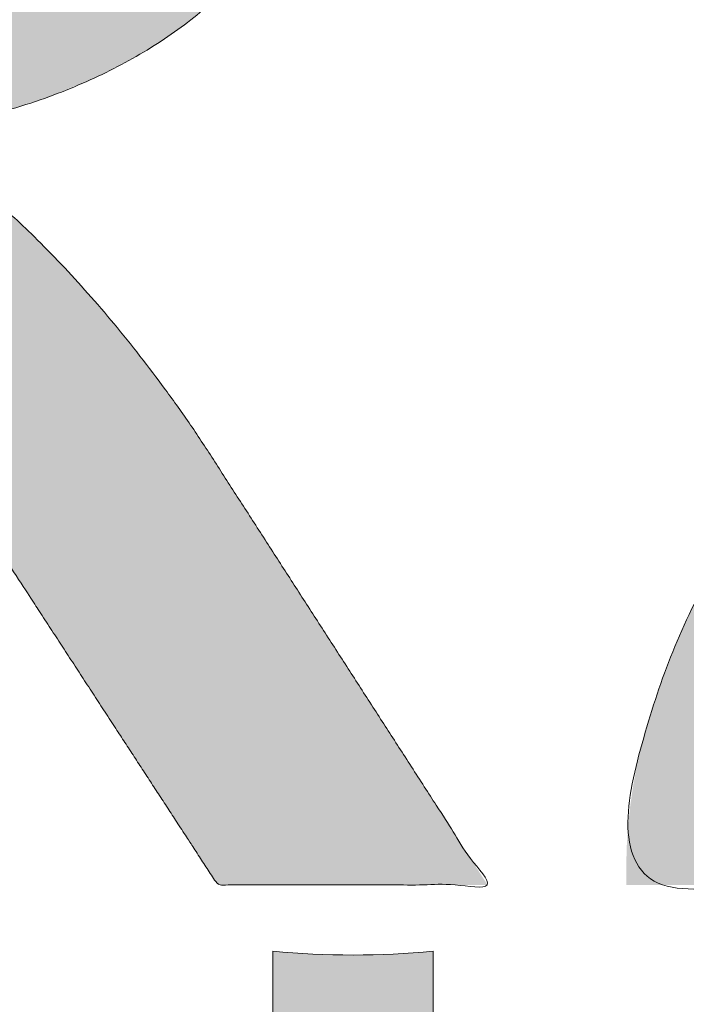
# Model space of a CAD drawing. Header units: inches. Extents: x -416 to -272, y -73 to 47.
# Tile 114 of 206: x -335.294 to -334.312, y -23.25 to -21.799. Entities that reach past the tile are written whole.
import ezdxf

# ---------------------------------------------------------------- set-up
doc = ezdxf.new("R2010")
doc.units = ezdxf.units.IN
doc.header["$LTSCALE"] = 32
doc.header["$MEASUREMENT"] = 0
doc.header["$PDMODE"] = 1
doc.header["$PDSIZE"] = -2
doc.linetypes.add('Dash Style-1', pattern=[0.083328, 0.041656, -0.041672])
for name, color, linetype, lineweight in [('Black', 7, 'Continuous', 18), ('DashLine', 7, 'Continuous', 13), ('DashLineFill', 7, 'Dash Style-1', 13), ('Drawing', 7, 'Continuous', 18), ('Leg_Locator', 7, 'Continuous', 13), ('Metal-DeskStructure', 7, 'Continuous', 13), ('None', 7, 'Continuous', 18), ('SolidLine', 7, 'Continuous', 15), ('Wood_1-H', 7, 'Continuous', 13)]:
    doc.layers.add(name, color=color, linetype=linetype, lineweight=lineweight)
doc.layers.add('Metal-Leg', color=7, linetype='Continuous', lineweight=18, true_color=0x4c4c4c)
pattern_1 = [(45, (0, 0), (-1.61301565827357, 1.935715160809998), []), (45, (-1.0608, 1.0608), (-0.4723460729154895, 0.4167612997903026), [])]

# ---------------------------------------------------------------- blocks, each defined once
blk = doc.blocks.new('1BRPFY-Leg_Plate (2D)')
at = {"layer": 'DashLineFill', "linetype": 'Continuous', "lineweight": 13}
h = blk.add_hatch(dxfattribs=at)
h.set_pattern_fill('Steel', color=253, style=0, pattern_type=2)
h.set_pattern_definition(pattern_1)
edge = h.paths.add_edge_path()
edge.add_arc((-1.704724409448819, 1.704724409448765), 0.1259842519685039, 90, 180, ccw=False)
edge.add_line((-1.704724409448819, 1.830708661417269), (1.704724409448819, 1.830708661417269))
edge.add_arc((1.704724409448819, 1.704724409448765), 0.1259842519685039, 0, 90, ccw=False)
edge.add_line((1.830708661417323, 1.704724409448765), (1.830708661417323, -1.704724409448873))
edge.add_arc((1.704724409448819, -1.704724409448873), 0.125984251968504, -89.99999999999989, 1.1368683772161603e-13, ccw=False)
edge.add_line((1.704724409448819, -1.830708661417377), (-1.704724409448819, -1.830708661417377))
edge.add_arc((-1.704724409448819, -1.704724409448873), 0.125984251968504, 180, 269.99999999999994, ccw=False)
edge.add_line((-1.830708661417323, -1.704724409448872), (-1.830708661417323, 1.704724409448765))
at = {"layer": 'SolidLine', "flags": 128}
blk.add_lwpolyline([(-0.5775368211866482, -0.5488856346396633), (-0.5625074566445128, -0.5625074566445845), (-0.5488856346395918, -0.5775368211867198), (-0.5368025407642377, -0.5938289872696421), (-0.5263745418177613, -0.611227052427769), (-0.5177020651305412, -0.6295634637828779), (-0.5108686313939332, -0.6486616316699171), (-0.5059400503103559, -0.6683376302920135), (-0.5029637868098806, -0.688401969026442), (-0.5019685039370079, -0.7086614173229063), (-0.5029637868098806, -0.7289208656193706), (-0.5059400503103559, -0.748985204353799), (-0.5108686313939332, -0.7686612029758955), (-0.5177020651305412, -0.7877593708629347), (-0.5263745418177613, -0.8060957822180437), (-0.5368025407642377, -0.8234938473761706), (-0.5488856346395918, -0.8397860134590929), (-0.5625074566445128, -0.8548153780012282), (-0.5775368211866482, -0.8684372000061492)], dxfattribs=at)
at = {"layer": 'SolidLine', "linetype": 'Continuous', "lineweight": 5}
blk.add_point((0, -5.371031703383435e-14), dxfattribs=at)
blk = doc.blocks.new('1BRPX8-Util_Bkt_Lg-F (2D)')
at = {"layer": 'DashLineFill', "linetype": 'Continuous', "lineweight": 13}
h = blk.add_hatch(dxfattribs=at)
h.set_pattern_fill('Steel', color=253, style=0, pattern_type=2)
h.set_pattern_definition(pattern_1)
edge = h.paths.add_edge_path()
edge.add_line((-4.468503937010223, 7.539370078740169), (-2.421259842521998, 7.539370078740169))
edge.add_line((-2.421259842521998, 7.539370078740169), (-2.421259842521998, 7.917322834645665))
edge.add_arc((-2.303149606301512, 7.91732283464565), 0.1181102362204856, 90.0000000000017, 179.9999999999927, ccw=False)
edge.add_line((-2.303149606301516, 8.035433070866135), (2.303149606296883, 8.035433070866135))
edge.add_arc((2.30314960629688, 7.917322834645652), 0.1181102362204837, 6.423306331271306e-12, 89.99999999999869, ccw=False)
edge.add_line((2.421259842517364, 7.917322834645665), (2.421259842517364, 7.539370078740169))
edge.add_line((2.421259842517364, 7.539370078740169), (4.46850393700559, 7.539370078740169))
edge.add_line((4.46850393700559, 7.539370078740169), (4.46850393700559, 7.405511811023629))
edge.add_line((4.46850393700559, 7.405511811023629), (3.129921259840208, 7.405511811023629))
edge.add_line((3.129921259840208, 7.405511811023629), (3.129921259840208, -2.011811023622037))
edge.add_line((3.129921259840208, -2.011811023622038), (4.46850393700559, -2.011811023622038))
edge.add_line((4.46850393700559, -2.011811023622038), (4.46850393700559, -2.145669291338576))
edge.add_line((4.46850393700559, -2.145669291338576), (2.421259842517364, -2.145669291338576))
edge.add_line((2.421259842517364, -2.145669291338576), (2.421259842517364, -2.523622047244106))
edge.add_arc((2.303149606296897, -2.523622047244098), 0.1181102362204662, 269.9999999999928, 359.9999999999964, ccw=False)
edge.add_line((2.303149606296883, -2.641732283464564), (-2.303149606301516, -2.641732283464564))
edge.add_arc((-2.303149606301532, -2.523622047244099), 0.1181102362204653, 180.0000000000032, 270.0000000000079, ccw=False)
edge.add_line((-2.421259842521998, -2.523622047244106), (-2.421259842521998, -2.145669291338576))
edge.add_line((-2.421259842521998, -2.145669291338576), (-4.468503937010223, -2.145669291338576))
edge.add_line((-4.468503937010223, -2.145669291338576), (-4.468503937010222, -2.011811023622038))
edge.add_line((-4.468503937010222, -2.011811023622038), (-3.129921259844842, -2.011811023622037))
edge.add_line((-3.129921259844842, -2.011811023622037), (-3.129921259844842, 7.405511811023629))
edge.add_line((-3.129921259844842, 7.405511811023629), (-4.468503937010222, 7.405511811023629))
edge.add_line((-4.468503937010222, 7.405511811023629), (-4.468503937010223, 7.539370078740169))
at = {"layer": 'SolidLine', "flags": 128}
for points in [[(-0.5772333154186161, -0.2793380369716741), (-0.5353992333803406, -0.2943065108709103), (-0.4952337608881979, -0.3133033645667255), (-0.4571237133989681, -0.3361456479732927), (-0.4214361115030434, -0.362613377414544), (-0.3885146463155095, -0.3924516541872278), (-0.3586763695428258, -0.4253731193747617), (-0.3322086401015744, -0.4610607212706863), (-0.3093663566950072, -0.4991707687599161), (-0.290369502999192, -0.5393362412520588), (-0.2754010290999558, -0.5811703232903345), (-0.2646050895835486, -0.6242701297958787), (-0.2580856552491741, -0.6682205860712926), (-0.2559055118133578, -0.7125984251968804), (-0.2580856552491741, -0.7569762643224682), (-0.2646050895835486, -0.8009267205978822), (-0.2754010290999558, -0.8440265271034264), (-0.290369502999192, -0.8858606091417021), (-0.3093663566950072, -0.9260260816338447), (-0.3322086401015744, -0.9641361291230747), (-0.3586763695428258, -0.999823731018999), (-0.3885146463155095, -1.032745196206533), (-0.4214361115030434, -1.062583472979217), (-0.4571237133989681, -1.089051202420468), (-0.4952337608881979, -1.111893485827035), (-0.5353992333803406, -1.13089033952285), (-0.5772333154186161, -1.145858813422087)], [(0.4214361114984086, -1.062583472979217), (0.3885146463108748, -1.032745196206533), (0.358676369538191, -0.999823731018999), (0.3322086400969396, -0.9641361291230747), (0.3093663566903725, -0.9260260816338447), (0.2903695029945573, -0.8858606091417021), (0.275401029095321, -0.8440265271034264), (0.2646050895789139, -0.8009267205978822), (0.2580856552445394, -0.7569762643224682), (0.2559055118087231, -0.7125984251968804), (0.2580856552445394, -0.6682205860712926), (0.2646050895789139, -0.6242701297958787), (0.275401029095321, -0.5811703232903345), (0.2903695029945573, -0.5393362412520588), (0.3093663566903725, -0.4991707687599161), (0.3322086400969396, -0.4610607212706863), (0.358676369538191, -0.4253731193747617), (0.3885146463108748, -0.3924516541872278), (0.4214361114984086, -0.362613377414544)]]:
    blk.add_lwpolyline(points, dxfattribs=at)
at = {"layer": 'SolidLine', "linetype": 'Continuous', "lineweight": 5}
blk.add_point((1.104977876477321e-14, -7.385168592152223e-14), dxfattribs=at)
blk = doc.blocks.new('Slate-LegBrace (2D)')
at = {"layer": 'DashLineFill', "linetype": 'Continuous', "lineweight": 13}
h = blk.add_hatch(dxfattribs=at)
h.set_pattern_fill('Steel', color=253, style=0, pattern_type=2)
h.set_pattern_definition(pattern_1)
edge = h.paths.add_edge_path()
edge.add_line((-2.199587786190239, -0.1351515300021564), (-1.374775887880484, -0.1351515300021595))
edge.add_arc((3.774758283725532e-15, -0.01355418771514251), 1.380142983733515, 185.0545920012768, 354.9454079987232)
edge.add_line((1.374775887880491, -0.13515153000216), (2.199718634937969, -0.1351515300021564))
edge.add_arc((6.542437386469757e-05, -0.01705725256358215), 2.202821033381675, 183.0731271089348, 356.92687289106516, ccw=False)
h = blk.add_hatch(dxfattribs=at)
h.set_pattern_fill('Steel', color=253, style=0, pattern_type=2)
h.set_pattern_definition(pattern_1)
edge = h.paths.add_edge_path()
edge.add_line((2.191696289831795, -0.2375138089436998), (1.463739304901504, -0.2375137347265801))
edge.add_arc((-6.542437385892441e-05, -0.01704129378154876), 1.480314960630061, 188.5652811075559, 351.4347188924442, ccw=False)
edge.add_line((-1.463870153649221, -0.2375137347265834), (-2.191827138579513, -0.2375138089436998))
edge.add_line((-2.191827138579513, -0.2375138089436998), (-2.199718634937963, -0.1351515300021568))
edge.add_line((-2.199718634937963, -0.1351515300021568), (-1.374775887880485, -0.1351515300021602))
edge.add_arc((2.886579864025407e-15, -0.01355418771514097), 1.380142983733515, 185.0545920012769, 354.9454079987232)
edge.add_line((1.37477588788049, -0.1351515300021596), (2.199587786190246, -0.1351515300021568))
edge.add_line((2.199587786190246, -0.1351515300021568), (2.191696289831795, -0.2375138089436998))
at = {"layer": 'DashLine', "linetype": 'Continuous', "lineweight": 5}
blk.add_point((-4.475859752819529e-14, 3.580687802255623e-14), dxfattribs=at)
at = {"layer": 'DashLineFill', "flags": 128}
for points in [[(2.191696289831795, -0.2375138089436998), (1.463739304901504, -0.2375137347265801, -0.860662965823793), (-1.463870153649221, -0.2375137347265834), (-2.191827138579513, -0.2375138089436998), (-2.199718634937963, -0.1351515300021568), (-1.374775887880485, -0.1351515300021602, 0.9154551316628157), (1.37477588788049, -0.1351515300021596), (2.199587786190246, -0.1351515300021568)], [(-2.199587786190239, -0.1351515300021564), (-1.374775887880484, -0.1351515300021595, 0.9154551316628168), (1.374775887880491, -0.13515153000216), (2.199718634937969, -0.1351515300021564, -0.9477524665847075)]]:
    blk.add_lwpolyline(points, format="xyb", close=True, dxfattribs=at)
blk = doc.blocks.new('TLLegSleeve (2D)')
at = {"layer": 'DashLineFill', "linetype": 'Continuous', "lineweight": 13}
h = blk.add_hatch(dxfattribs=at)
h.set_pattern_fill('Steel', color=253, style=0, pattern_type=2)
h.set_pattern_definition(pattern_1)
edge = h.paths.add_edge_path()
edge.add_line((1.08267716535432, 1.402343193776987), (1.08267716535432, 2.913385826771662))
edge.add_arc((-1.707523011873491e-13, 2.913385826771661), 1.08267716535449, 4.479377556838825e-14, 180)
edge.add_line((-1.082677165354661, 2.913385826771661), (-1.08267716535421, 1.402343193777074))
edge.add_arc((-1.332267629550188e-15, 2.886579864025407e-15), 1.771653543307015, 127.6698869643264, 412.330113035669)
edge.add_line((1.08267716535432, 1.402343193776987), (1.08267716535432, 1.402343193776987))
edge = h.paths.add_edge_path()
edge.add_arc((1.665334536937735e-15, 2.91338582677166), 0.7480314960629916, 0, 180, ccw=False)
edge.add_arc((1.665334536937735e-15, 2.91338582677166), 0.7480314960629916, 180, 360, ccw=False)
edge = h.paths.add_edge_path()
edge.add_arc((-1.723066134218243e-13, 9.149983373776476e-17), 1.437007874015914, 0, 180, ccw=False)
edge.add_arc((-1.723066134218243e-13, 5.70119602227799e-16), 1.437007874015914, 180, 360, ccw=False)
at = {"layer": 'DashLineFill', "flags": 128}
for points in [[(1.08267716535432, 1.402343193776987), (1.08267716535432, 2.913385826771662, 0.9999999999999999), (-1.082677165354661, 2.913385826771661), (-1.08267716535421, 1.402343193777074, 2.931618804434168), (1.08267716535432, 1.402343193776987)], [(-1.437007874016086, 3.308097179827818e-16, -0.9999999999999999), (1.437007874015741, 3.308097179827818e-16, -0.9999999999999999)]]:
    blk.add_lwpolyline(points, format="xyb", close=True, dxfattribs=at)
at = {"layer": 'DashLineFill', "linetype": 'Continuous', "lineweight": 5}
blk.add_point((-1.723206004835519e-13, 3.308097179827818e-16), dxfattribs=at)
blk = doc.blocks.new('Group-47')
at = {"layer": 'SolidLine', "flags": 128}
blk.add_lwpolyline([(7.34251968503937, -8.30708661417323, -0.414213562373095), (9.05511811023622, -6.594488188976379, -0.414213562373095), (10.76771653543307, -8.30708661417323, -0.414213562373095), (9.05511811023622, -10.01968503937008, -0.414213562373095)], format="xyb", close=True, dxfattribs=at)
at = {"layer": 'Wood_1-H', "color": 7}
for name in ['1BRPX8-Util_Bkt_Lg-F (2D)', 'TLLegSleeve (2D)', 'Slate-LegBrace (2D)', '1BRPFY-Leg_Plate (2D)']:
    blk.add_blockref(name, (9.05511811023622, -8.30708661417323), dxfattribs=at)
blk = doc.blocks.new('Group-49')
at = {"layer": 'Metal-DeskStructure', "color": 7, "flags": 128}
blk.add_lwpolyline([(0.8051100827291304, 0.3242076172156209), (0.6569804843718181, -0.1001143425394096), (0.9545622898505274, -0.1001143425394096)], close=True, dxfattribs=at)
at = {"layer": 'Metal-DeskStructure', "color": 7}
blk.add_open_spline([(1.174112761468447, -0.3918349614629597), (1.184693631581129, -0.4210075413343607), (1.168822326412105, -0.4369198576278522), (1.14501536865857, -0.439571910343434), (1.104014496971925, -0.439571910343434), (1.078886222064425, -0.4369198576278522), (1.066982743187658, -0.4329417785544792), (1.060369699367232, -0.4236595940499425), (1.057724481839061, -0.4170294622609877), (1.021353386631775, -0.3010040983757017), (0.9849822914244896, -0.1849787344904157), (0.807093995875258, -0.1849787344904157), (0.6292057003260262, -0.1849787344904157), (0.5941572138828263, -0.2996780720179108), (0.5591087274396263, -0.4143774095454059), (0.5564635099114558, -0.4210075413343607), (0.5498504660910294, -0.4302897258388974), (0.5379469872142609, -0.4369198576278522), (0.5141400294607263, -0.439571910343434), (0.477108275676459, -0.439571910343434), (0.4519787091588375, -0.4355938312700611), (0.4427204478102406, -0.4249856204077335), (0.4427204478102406, -0.4050952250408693), (0.4480108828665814, -0.3905089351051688), (0.5915119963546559, 0.0006630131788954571), (0.7350131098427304, 0.3918349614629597), (0.7376583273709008, 0.3971390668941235), (0.7469165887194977, 0.4037691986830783), (0.7627866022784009, 0.4077472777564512), (0.789238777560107, 0.4090720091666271), (0.8302396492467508, 0.4090720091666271), (0.8580131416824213, 0.4077472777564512), (0.8752070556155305, 0.4037691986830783), (0.8844653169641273, 0.3971390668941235), (0.8871105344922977, 0.3918349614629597), (1.030611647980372, 0), (1.174112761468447, -0.3918349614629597)], degree=2, knots=[0, 0, 0, 0.01595318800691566, 0.02392978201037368, 0.03190637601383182, 0.03938443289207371, 0.04686248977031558, 0.05434054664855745, 0.06181860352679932, 0.06181860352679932, 0.1891978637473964, 0.1891978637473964, 0.3755520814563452, 0.3755520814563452, 0.5011946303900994, 0.5011946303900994, 0.5086726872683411, 0.5161507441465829, 0.5236288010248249, 0.5311068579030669, 0.5385854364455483, 0.5460640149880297, 0.5535425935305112, 0.5610211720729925, 0.5610211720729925, 0.7618481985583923, 0.7618481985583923, 0.7647050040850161, 0.7675618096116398, 0.7704186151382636, 0.7732754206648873, 0.7763226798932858, 0.7793699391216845, 0.7824171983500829, 0.7854644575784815, 0.7854644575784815, 1, 1, 1], dxfattribs=at)
blk = doc.blocks.new('TL14_lower_leg (2D)')
at = {"layer": 'DashLine', "flags": 128}
blk.add_lwpolyline([(0.5273196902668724, -1.273062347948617), (0.3999985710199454, -1.318618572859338), (0.2688252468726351, -1.351475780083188), (0.135062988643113, -1.371317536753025), (1.777195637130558e-14, -1.377952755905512), (-0.1350629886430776, -1.371317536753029), (-0.2688252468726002, -1.351475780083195), (-0.3999985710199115, -1.318618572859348), (-0.5273196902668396, -1.27306234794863), (-0.6495624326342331, -1.215245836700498), (-0.7655495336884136, -1.14572584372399), (-0.8741639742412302, -1.065171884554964), (-0.9743597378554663, -0.9743597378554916), (-1.065171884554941, -0.8741639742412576), (-1.14572584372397, -0.7655495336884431), (-1.215245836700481, -0.6495624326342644), (-1.273062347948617, -0.5273196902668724), (-1.318618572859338, -0.3999985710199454), (-1.351475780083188, -0.2688252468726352), (-1.371317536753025, -0.1350629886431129), (-1.377952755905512, -1.783045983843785e-14), (-1.371317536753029, 0.1350629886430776)], dxfattribs=at)
at = {"layer": 'DashLine', "linetype": 'Continuous', "lineweight": 5}
blk.add_point((0, 0), dxfattribs=at)
at = {"layer": 'Metal-DeskStructure', "color": 7}
blk.add_blockref('Group-49', (0, 0), dxfattribs=at)
blk = doc.blocks.new('Group-50')
at = {"layer": 'DashLineFill', "linetype": 'Continuous', "lineweight": 13}
h = blk.add_hatch(dxfattribs=at)
h.set_pattern_fill('Steel', color=253, style=0, pattern_type=2)
h.set_pattern_definition(pattern_1)
h.paths.add_polyline_path([(-2.066929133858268, 1.397637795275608), (2.066929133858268, 1.397637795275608), (2.066929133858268, 0.1377952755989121), (2.106299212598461, 0.1377952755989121), (2.106299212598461, -0.1377952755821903), (2.066929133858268, -0.1377952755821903), (2.066929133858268, -5.275590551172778), (2.106299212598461, -5.275590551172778), (2.106299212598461, -5.55118110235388), (2.066929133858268, -5.55118110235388), (2.066929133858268, -5.82677165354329), (-2.066929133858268, -5.82677165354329), (-2.066929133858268, -5.55118110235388), (-2.106299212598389, -5.55118110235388), (-2.106299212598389, -5.275590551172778), (-2.066929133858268, -5.275590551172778), (-2.066929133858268, -0.1377952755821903), (-2.106299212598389, -0.1377952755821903), (-2.106299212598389, 0.1377952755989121), (-2.066929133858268, 0.1377952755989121)])
at = {"layer": 'SolidLine', "linetype": 'Continuous', "lineweight": 5}
blk.add_point((0, 0), dxfattribs=at)
blk = doc.blocks.new('TL14_upper_leg (2D)')
at = {"layer": 'DashLine', "flags": 128}
blk.add_lwpolyline([(0.5753267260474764, -1.076360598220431), (0.4670545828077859, -1.127569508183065), (0.3542844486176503, -1.167919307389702), (0.2381023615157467, -1.197021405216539), (0.1196272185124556, -1.214595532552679), (0, -1.22047244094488), (-0.1196272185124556, -1.214595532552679), (-0.2381023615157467, -1.197021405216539), (-0.3542844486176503, -1.167919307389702), (-0.4670545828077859, -1.127569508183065), (-0.5753267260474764, -1.076360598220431), (-0.6780581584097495, -1.01478574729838), (-0.7742595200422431, -0.9434379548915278), (-0.8630043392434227, -0.8630043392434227), (-0.9434379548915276, -0.7742595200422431), (-1.01478574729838, -0.6780581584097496), (-1.076360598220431, -0.5753267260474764), (-1.127569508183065, -0.467054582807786), (-1.167919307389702, -0.3542844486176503), (-1.197021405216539, -0.2381023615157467), (-1.214595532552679, -0.1196272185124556), (-1.22047244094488, 7.47323834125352e-17), (-1.214595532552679, 0.1196272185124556)], dxfattribs=at)
at = {"layer": 'Metal-Leg', "linetype": 'Continuous', "lineweight": 5}
blk.add_point((0, 0), dxfattribs=at)
at = {"layer": 'DashLine', "color": 7}
blk.add_blockref('Group-50', (0, 0), dxfattribs=at)
blk = doc.blocks.new('Group-55')
at = {"layer": 'DashLine'}
for p, q in [((0.0001991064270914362, 3.818897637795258), (0.0001991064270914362, 4.055118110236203)), ((-0.117911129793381, 3.700787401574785), (-0.3541316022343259, 3.700787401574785)), ((0.1183093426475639, 3.700787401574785), (0.3545298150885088, 3.700787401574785)), ((0.0001991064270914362, 3.582677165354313), (0.0001991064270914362, 3.346456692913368))]:
    blk.add_line(p, q, dxfattribs=at)
at = {"layer": 'DashLine', "flags": 128}
blk.add_lwpolyline([(-0.2557064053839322, 3.700787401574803), (-0.254474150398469, 3.725870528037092), (-0.2507892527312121, 3.750712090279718), (-0.2446871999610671, 3.775072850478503), (-0.2362267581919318, 3.798718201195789), (-0.2254894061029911, 3.821420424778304), (-0.2125785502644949, 3.842960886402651), (-0.1976185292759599, 3.863132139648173), (-0.180753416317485, 3.881739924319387), (-0.1621456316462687, 3.898605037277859), (-0.1419743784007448, 3.913565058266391), (-0.1204339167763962, 3.926475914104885), (-0.09773169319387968, 3.937213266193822), (-0.07408634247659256, 3.945673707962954), (-0.04972558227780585, 3.951775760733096), (-0.02488402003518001, 3.955460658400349), (0.0001991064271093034, 3.956692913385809), (0.02528223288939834, 3.955460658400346), (0.05012379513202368, 3.951775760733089), (0.07448455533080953, 3.945673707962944), (0.09812990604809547, 3.937213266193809), (0.1208321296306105, 3.926475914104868), (0.1423725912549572, 3.913565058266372), (0.1625438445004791, 3.898605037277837), (0.181151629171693, 3.881739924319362), (0.1980167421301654, 3.863132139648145), (0.2129767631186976, 3.842960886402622), (0.2258876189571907, 3.821420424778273), (0.2366249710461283, 3.798718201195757), (0.2450854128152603, 3.775072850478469), (0.2511874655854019, 3.750712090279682), (0.2548723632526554, 3.725870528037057), (0.2561046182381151, 3.700787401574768), (0.2548723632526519, 3.675704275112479), (0.251187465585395, 3.650862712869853), (0.24508541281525, 3.626501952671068), (0.2366249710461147, 3.602856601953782), (0.2258876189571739, 3.580154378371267), (0.2129767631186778, 3.55861391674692), (0.1980167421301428, 3.538442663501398), (0.1811516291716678, 3.519834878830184), (0.1625438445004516, 3.502969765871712), (0.1423725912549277, 3.488009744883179), (0.1208321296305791, 3.475098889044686), (0.09812990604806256, 3.464361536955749), (0.07448455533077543, 3.455901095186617), (0.05012379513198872, 3.449799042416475), (0.02528223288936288, 3.446114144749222), (0.0001991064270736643, 3.444881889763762), (-0.02488402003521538, 3.446114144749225), (-0.04972558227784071, 3.449799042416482), (-0.07408634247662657, 3.455901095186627), (-0.09773169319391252, 3.464361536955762), (-0.1204339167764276, 3.475098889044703), (-0.1419743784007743, 3.488009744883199), (-0.1621456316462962, 3.502969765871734), (-0.1807534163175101, 3.519834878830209), (-0.1976185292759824, 3.538442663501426), (-0.2125785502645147, 3.558613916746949), (-0.2254894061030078, 3.580154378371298), (-0.2362267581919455, 3.602856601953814), (-0.2446871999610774, 3.626501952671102), (-0.250789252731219, 3.650862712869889), (-0.2544741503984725, 3.675704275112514)], close=True, dxfattribs=at)
blk = doc.blocks.new('1BRPT9-Bracket (2D)')
at = {"layer": 'DashLineFill', "linetype": 'Continuous', "lineweight": 13}
h = blk.add_hatch(dxfattribs=at)
h.set_pattern_fill('Steel', color=253, style=0, pattern_type=2)
h.set_pattern_definition(pattern_1)
edge = h.paths.add_edge_path()
edge.add_line((-2.32206875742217, -8.74015748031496), (-2.32206875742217, 8.740157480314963))
edge.add_line((-2.32206875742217, 8.740157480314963), (1.677931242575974, 8.740157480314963))
edge.add_arc((1.677931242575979, 8.488188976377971), 0.2519685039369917, -3.979039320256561e-12, 90.0000000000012, ccw=False)
edge.add_line((1.929899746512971, 8.488188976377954), (1.929899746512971, 7.480314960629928))
edge.add_line((1.929899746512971, 7.480314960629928), (2.323600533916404, 7.461135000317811))
edge.add_line((2.323600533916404, 7.461135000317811), (2.323600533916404, -7.480314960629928))
edge.add_line((2.323600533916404, -7.480314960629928), (1.929899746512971, -7.480314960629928))
edge.add_line((1.929899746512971, -7.480314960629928), (1.929899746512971, -8.488188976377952))
edge.add_arc((1.677931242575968, -8.488188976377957), 0.2519685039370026, -90.00000000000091, 1.0800249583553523e-12, ccw=False)
edge.add_line((1.677931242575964, -8.74015748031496), (-2.32206875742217, -8.74015748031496))
at = {"layer": 'DashLineFill', "linetype": 'Continuous', "lineweight": 5}
blk.add_point((0.0001991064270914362, 3.700787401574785), dxfattribs=at)
at = {"layer": 'Metal-DeskStructure', "color": 7}
blk.add_blockref('Group-55', (0, 0), dxfattribs=at)
blk = doc.blocks.new('Group-72')
at = {"layer": 'Metal-DeskStructure', "linetype": 'Continuous', "lineweight": 0, "true_color": 0xff0000}
h = blk.add_hatch(color=1, dxfattribs=at)
h.paths.add_polyline_path([(-1.987219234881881, -1.274606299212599), (-1.987219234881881, 1.274606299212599), (-0.8719385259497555, 1.274606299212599), (-0.7915355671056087, 1.273487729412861), (-0.7161115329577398, 1.270132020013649), (-0.645666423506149, 1.264539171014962), (-0.5802002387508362, 1.256709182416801), (-0.5197129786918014, 1.246642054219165), (-0.4642046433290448, 1.234337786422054), (-0.4136752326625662, 1.219796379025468), (-0.3681247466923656, 1.203017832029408), (-0.3261402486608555, 1.18341340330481), (-0.2863088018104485, 1.160394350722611), (-0.2486304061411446, 1.133960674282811), (-0.2131050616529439, 1.10411237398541), (-0.1797327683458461, 1.070849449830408), (-0.1485135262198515, 1.034171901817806), (-0.1194473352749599, 0.9940797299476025), (-0.09253419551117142, 0.9505729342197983), (-0.06831236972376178, 0.9047532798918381), (-0.04732012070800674, 0.8577225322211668), (-0.02955744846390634, 0.8094806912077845), (-0.01502435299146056, 0.7600277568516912), (-0.003720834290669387, 0.7093637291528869), (0.004353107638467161, 0.6574886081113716), (0.00919747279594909, 0.604402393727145), (0.0108122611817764, 0.5501050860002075), (0.00814617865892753, 0.4809719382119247), (0.000147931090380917, 0.4145973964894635), (-0.01318248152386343, 0.3509814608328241), (-0.03184505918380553, 0.2901241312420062), (-0.05583980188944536, 0.23202540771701), (-0.08516670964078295, 0.1766852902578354), (-0.1198257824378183, 0.1241037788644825), (-0.1598170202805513, 0.0742808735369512), (-0.2053927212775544, 0.02804076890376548), (-0.2568051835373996, -0.01379234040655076), (-0.3140544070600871, -0.05121845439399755), (-0.3771403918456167, -0.08423757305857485), (-0.4460631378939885, -0.1128496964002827), (-0.5208226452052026, -0.137054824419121), (-0.6014189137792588, -0.1568529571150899), (-0.6878519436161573, -0.1722440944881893), (-0.6570364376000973, -0.1878368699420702), (-0.6281048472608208, -0.203396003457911), (-0.6010571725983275, -0.2189214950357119), (-0.5758934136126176, -0.2344133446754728), (-0.552613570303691, -0.2498715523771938), (-0.5312176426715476, -0.2652961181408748), (-0.5117056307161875, -0.2806870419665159), (-0.4940775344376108, -0.2960443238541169), (-0.4592922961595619, -0.3297530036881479), (-0.4249107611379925, -0.3652110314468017), (-0.3909329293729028, -0.4024184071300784), (-0.3573588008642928, -0.4413751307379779), (-0.3241883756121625, -0.4820812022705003), (-0.2914216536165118, -0.5245366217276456), (-0.2590586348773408, -0.5687413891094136), (-0.2270993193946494, -0.6146955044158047), (0.1981284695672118, -1.274606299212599), (-0.199109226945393, -1.274606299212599), (-0.5274503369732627, -0.7707919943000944), (-0.5624626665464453, -0.7177646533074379), (-0.5959106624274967, -0.667950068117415), (-0.627794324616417, -0.6213482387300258), (-0.6581136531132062, -0.57795916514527), (-0.6868686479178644, -0.5377828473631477), (-0.7140593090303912, -0.5008192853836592), (-0.739685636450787, -0.4670684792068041), (-0.7637476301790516, -0.4365304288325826), (-0.7867246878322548, -0.408532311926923), (-0.8090962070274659, -0.3824013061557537), (-0.8308621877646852, -0.3581374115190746), (-0.8520226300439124, -0.3357406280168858), (-0.872577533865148, -0.3152109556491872), (-0.8925268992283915, -0.2965483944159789), (-0.911870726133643, -0.2797529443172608), (-0.9306090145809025, -0.264824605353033), (-0.9490697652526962, -0.2513512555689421), (-0.9675809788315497, -0.2389207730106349), (-0.9861426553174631, -0.2275331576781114), (-1.004754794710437, -0.2171884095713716), (-1.02341739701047, -0.2078865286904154), (-1.042130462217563, -0.1996275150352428), (-1.060893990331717, -0.192411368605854), (-1.07970798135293, -0.1862380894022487), (-1.094812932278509, -0.1829582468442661), (-1.112138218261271, -0.1801157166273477), (-1.131683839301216, -0.1777104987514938), (-1.153449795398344, -0.1757425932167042), (-1.177436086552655, -0.1742120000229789), (-1.203642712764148, -0.173118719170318), (-1.232069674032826, -0.1724627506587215), (-1.262716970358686, -0.1722440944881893), (-1.642731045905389, -0.1722440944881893), (-1.642731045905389, -1.274606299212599)])
h.paths.add_polyline_path([(-1.642731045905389, 0.1033464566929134), (-0.9376065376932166, 0.1033464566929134), (-0.8829223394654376, 0.1041370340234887), (-0.831366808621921, 0.1065087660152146), (-0.7829399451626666, 0.1104616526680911), (-0.7376417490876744, 0.1159956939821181), (-0.6954722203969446, 0.1231108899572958), (-0.656431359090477, 0.131807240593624), (-0.6205191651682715, 0.1420847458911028), (-0.5877356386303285, 0.1539434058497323), (-0.5574584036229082, 0.1675514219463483), (-0.5290650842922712, 0.183076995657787), (-0.5025556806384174, 0.2005201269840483), (-0.477930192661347, 0.2198808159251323), (-0.4551886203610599, 0.2411590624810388), (-0.4343309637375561, 0.2643548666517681), (-0.4153572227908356, 0.2894682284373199), (-0.3982673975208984, 0.3164991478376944), (-0.3831287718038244, 0.3447916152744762), (-0.3700086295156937, 0.3736896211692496), (-0.3589069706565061, 0.4031931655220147), (-0.3498237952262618, 0.4333022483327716), (-0.3427591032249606, 0.4640168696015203), (-0.3377128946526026, 0.4953370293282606), (-0.3346851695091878, 0.5272627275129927), (-0.3336759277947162, 0.5597939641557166), (-0.3356439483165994, 0.6066395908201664), (-0.3415480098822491, 0.6513658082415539), (-0.3513881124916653, 0.693972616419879), (-0.3651642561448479, 0.7344600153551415), (-0.3828764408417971, 0.7728280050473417), (-0.4045246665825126, 0.8090765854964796), (-0.4301089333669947, 0.8432057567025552), (-0.4596292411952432, 0.8752155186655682), (-0.4934051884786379, 0.9042311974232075), (-0.5317563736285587, 0.9293781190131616), (-0.5746827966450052, 0.9506562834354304), (-0.6221844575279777, 0.9680656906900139), (-0.6742613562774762, 0.9816063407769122), (-0.7309134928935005, 0.9912782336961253), (-0.7921408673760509, 0.9970813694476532), (-0.8579434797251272, 0.9990157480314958), (-1.642731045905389, 0.9990157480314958)])
blk.add_hatch(color=1, dxfattribs=at).paths.add_polyline_path([(1.987219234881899, -0.9301181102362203), (1.987219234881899, -1.274606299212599), (0.4025735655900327, -1.274606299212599), (0.4023214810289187, -1.244883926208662), (0.4031795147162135, -1.21546436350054), (0.4051476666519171, -1.186347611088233), (0.4082259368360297, -1.15753366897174), (0.4124143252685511, -1.129022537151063), (0.4177128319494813, -1.1008142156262), (0.4241214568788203, -1.072908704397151), (0.4316402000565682, -1.045306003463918), (0.4455088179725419, -1.000302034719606), (0.4612781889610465, -0.9557186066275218), (0.4789483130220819, -0.9115557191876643), (0.4985191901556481, -0.8678133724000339), (0.5199908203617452, -0.8244915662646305), (0.543363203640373, -0.7815903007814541), (0.5686363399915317, -0.7391095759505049), (0.5958102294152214, -0.6970493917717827), (0.6262305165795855, -0.6545855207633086), (0.6612428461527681, -0.6108937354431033), (0.7008472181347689, -0.5659740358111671), (0.7450436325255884, -0.5198264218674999), (0.793832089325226, -0.4724508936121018), (0.847212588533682, -0.4238474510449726), (0.9051851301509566, -0.3740160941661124), (0.9677497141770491, -0.3229568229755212), (1.064241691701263, -0.2345473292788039), (1.152407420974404, -0.1517895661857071), (1.232246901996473, -0.07468353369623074), (1.303760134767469, -0.003229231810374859), (1.366947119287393, 0.06257333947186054), (1.421807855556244, 0.1227241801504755), (1.468342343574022, 0.1772232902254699), (1.506550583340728, 0.2260706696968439), (1.538467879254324, 0.2720417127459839), (1.566129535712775, 0.3179118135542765), (1.589535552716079, 0.3636809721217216), (1.608685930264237, 0.4093491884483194), (1.623580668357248, 0.4549164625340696), (1.634219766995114, 0.5003827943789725), (1.640603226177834, 0.5457481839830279), (1.642731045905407, 0.5910126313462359), (1.640973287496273, 0.6332243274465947), (1.635700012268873, 0.6737371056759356), (1.626911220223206, 0.7125509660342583), (1.614606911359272, 0.7496659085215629), (1.598787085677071, 0.7850819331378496), (1.579451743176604, 0.8187990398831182), (1.556600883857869, 0.8508172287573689), (1.530234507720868, 0.8811364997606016), (1.501059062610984, 0.9087644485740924), (1.469780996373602, 0.9327086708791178), (1.436400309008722, 0.9529691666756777), (1.400917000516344, 0.9695459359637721), (1.363331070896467, 0.9824389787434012), (1.323642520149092, 0.991648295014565), (1.281851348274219, 0.9971738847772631), (1.237957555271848, 0.9990157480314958), (1.191254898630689, 0.9970140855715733), (1.146957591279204, 0.9910090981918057), (1.105065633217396, 0.981000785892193), (1.065579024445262, 0.9669891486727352), (1.028497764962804, 0.9489741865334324), (0.993821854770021, 0.9269558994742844), (0.9615512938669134, 0.9009342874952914), (0.9316860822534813, 0.8709093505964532), (0.9047981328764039, 0.837352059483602), (0.8814593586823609, 0.8007333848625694), (0.8616697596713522, 0.7610533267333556), (0.8454293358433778, 0.7183118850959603), (0.8327380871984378, 0.6725090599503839), (0.8235960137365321, 0.6236448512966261), (0.8180031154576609, 0.571719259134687), (0.8159593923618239, 0.5167322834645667), (0.4714712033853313, 0.5856299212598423), (0.4819337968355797, 0.6671096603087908), (0.4977117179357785, 0.7436104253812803), (0.5188049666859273, 0.8151322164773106), (0.5452135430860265, 0.8816750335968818), (0.5769374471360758, 0.943238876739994), (0.6139766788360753, 0.9998237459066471), (0.656331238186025, 1.051429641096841), (0.7040011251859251, 1.098056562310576), (0.7564817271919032, 1.139435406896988), (0.8132684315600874, 1.175297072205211), (0.874361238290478, 1.205641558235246), (0.9397601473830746, 1.230468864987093), (1.009465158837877, 1.249778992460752), (1.083476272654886, 1.263571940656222), (1.161793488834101, 1.271847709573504), (1.244416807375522, 1.274606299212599), (1.328024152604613, 1.271486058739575), (1.407140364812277, 1.262125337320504), (1.481765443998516, 1.246524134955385), (1.551899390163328, 1.22468245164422), (1.617542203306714, 1.196600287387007), (1.678693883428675, 1.162277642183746), (1.735354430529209, 1.121714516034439), (1.787523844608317, 1.074910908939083), (1.834327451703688, 1.023481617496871), (1.874890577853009, 0.9690414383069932), (1.909213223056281, 0.9115903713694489), (1.937295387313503, 0.8511284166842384), (1.959137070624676, 0.7876555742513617), (1.9747382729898, 0.7211718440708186), (1.984098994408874, 0.6516772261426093), (1.987219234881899, 0.5791717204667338), (1.986294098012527, 0.5418296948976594), (1.983518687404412, 0.5046222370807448), (1.978893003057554, 0.4675493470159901), (1.972417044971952, 0.4306110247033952), (1.964090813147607, 0.3938072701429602), (1.953914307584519, 0.357138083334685), (1.941887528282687, 0.3206034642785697), (1.928010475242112, 0.2842034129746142), (1.911980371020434, 0.2476351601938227), (1.893494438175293, 0.2105959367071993), (1.87255267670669, 0.173085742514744), (1.849155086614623, 0.1351045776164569), (1.823301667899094, 0.09665244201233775), (1.794992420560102, 0.05772933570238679), (1.764227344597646, 0.0183352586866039), (1.731006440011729, -0.02152978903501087), (1.694017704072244, -0.06341332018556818), (1.651949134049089, -0.1088628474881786), (1.604800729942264, -0.1578783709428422), (1.552572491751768, -0.210459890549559), (1.495264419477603, -0.2666074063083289), (1.432876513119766, -0.3263209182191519), (1.365408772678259, -0.3896004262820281), (1.292861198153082, -0.4564459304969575), (1.229909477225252, -0.5112058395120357), (1.173467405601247, -0.5613736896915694), (1.123534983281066, -0.6069494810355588), (1.080112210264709, -0.6479332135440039), (1.043199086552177, -0.6843248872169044), (1.012795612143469, -0.7161245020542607), (0.9889017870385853, -0.7433320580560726), (0.9715176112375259, -0.76594755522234), (0.9576994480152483, -0.7862922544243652), (0.9445036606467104, -0.8066874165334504), (0.9319302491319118, -0.8271330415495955), (0.9199792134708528, -0.8476291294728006), (0.9086505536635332, -0.8681756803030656), (0.8979442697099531, -0.8887726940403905), (0.8878603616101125, -0.9094201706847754), (0.8783988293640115, -0.9301181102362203)])
at = {"layer": 'Metal-DeskStructure', "color": 7}
for points, knots in [([(-1.987219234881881, -1.274606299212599), (-1.987219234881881, 0), (-1.987219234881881, 1.274606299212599), (-1.429578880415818, 1.274606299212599), (-0.5403688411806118, 1.274606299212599), (-0.1958806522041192, 1.131429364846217), (0.0108122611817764, 0.7697165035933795), (0.0108122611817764, 0.2680552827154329), (-0.330446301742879, -0.1194935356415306), (-0.6878519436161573, -0.1722440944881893), (-0.5608220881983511, -0.2346824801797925), (-0.4940775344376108, -0.2960443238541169), (-0.3541291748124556, -0.4273803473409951), (-0.2270993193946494, -0.6146955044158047), (-0.01448542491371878, -0.9446509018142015), (0.1981284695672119, -1.274606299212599), (-0.0004903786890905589, -1.274606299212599), (-0.199109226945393, -1.274606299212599), (-0.3632797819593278, -1.022699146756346), (-0.5274503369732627, -0.7707919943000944), (-0.6706283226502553, -0.5522571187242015), (-0.856866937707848, -0.3208037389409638), (-1.004351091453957, -0.2088454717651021), (-1.07970798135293, -0.1862380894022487), (-1.13568711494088, -0.1722440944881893), (-1.452724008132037, -0.1722440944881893), (-1.642731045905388, -0.1722440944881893), (-1.642731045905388, -0.7234251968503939), (-1.642731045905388, -1.274606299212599), (-1.814975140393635, -1.274606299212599), (-1.987219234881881, -1.274606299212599)], [0, 0, 0, 0.1376097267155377, 0.1376097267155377, 0.1978139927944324, 0.233611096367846, 0.2694081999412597, 0.3052053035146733, 0.3511799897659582, 0.3971546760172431, 0.3971546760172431, 0.4151671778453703, 0.4151671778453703, 0.4532969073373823, 0.4532969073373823, 0.5194264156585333, 0.5194264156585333, 0.5528882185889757, 0.5528882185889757, 0.6035447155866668, 0.6035447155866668, 0.6475600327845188, 0.6915753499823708, 0.7355906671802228, 0.7355906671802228, 0.7678723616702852, 0.8161582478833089, 0.8161582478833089, 0.9562281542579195, 0.9562281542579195, 1, 1, 1]), ([(1.987219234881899, -0.9301181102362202), (1.987219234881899, -1.102362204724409), (1.987219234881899, -1.274606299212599), (1.194896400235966, -1.274606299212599), (0.4025735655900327, -1.274606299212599), (0.399344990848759, -1.155111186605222), (0.4316402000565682, -1.045306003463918), (0.4833131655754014, -0.8644490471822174), (0.7083072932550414, -0.529649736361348), (0.9677497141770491, -0.3229568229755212), (1.370370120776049, 0.04198461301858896), (1.642731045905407, 0.4101567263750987), (1.642731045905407, 0.7632572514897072), (1.417737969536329, 0.9990157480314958), (1.04633623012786, 0.9990157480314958), (0.8170359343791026, 0.7428029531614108), (0.8159593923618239, 0.5167322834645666), (0.6437152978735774, 0.5511811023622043), (0.4714712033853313, 0.5856299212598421), (0.502690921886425, 0.9215068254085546), (0.9053113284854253, 1.274606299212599), (1.587828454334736, 1.274606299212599), (1.987219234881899, 0.8752155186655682), (1.987219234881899, 0.4295344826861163), (1.868801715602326, 0.138872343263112), (1.593211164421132, -0.1819319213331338), (1.292861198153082, -0.4564459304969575), (1.028035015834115, -0.6846696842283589), (0.915000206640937, -0.8472254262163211), (0.8783988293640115, -0.9301181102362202), (1.432809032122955, -0.9301181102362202), (1.987219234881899, -0.9301181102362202)], [0, 0, 0, 0.0212862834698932, 0.0212862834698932, 0.1192031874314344, 0.1192031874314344, 0.1339760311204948, 0.1339760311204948, 0.1582533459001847, 0.1825306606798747, 0.1825306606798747, 0.2223012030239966, 0.2620717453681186, 0.2999486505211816, 0.3378255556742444, 0.3781971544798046, 0.4185687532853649, 0.4185687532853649, 0.4499368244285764, 0.4499368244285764, 0.5101754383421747, 0.5704140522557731, 0.6314176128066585, 0.692421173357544, 0.7232558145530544, 0.7540904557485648, 0.7849250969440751, 0.7849250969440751, 0.8114174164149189, 0.8379097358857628, 0.8379097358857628, 1, 1, 1])]:
    blk.add_open_spline(points, degree=2, knots=knots, dxfattribs=at)
blk = doc.blocks.new('SlateLegLocator-R2')
at = {"color": 255, "linetype": 'Dash Style-1', "lineweight": 5}
blk.add_wipeout([(-2.106299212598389, 1.3779527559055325), (2.10629921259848, 1.3779527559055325), (2.10629921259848, -5.807086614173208), (-2.106299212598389, -5.807086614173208)], dxfattribs=at).dxf.layer = 'Black'
at = {"layer": 'Leg_Locator', "linetype": 'Continuous', "lineweight": 0, "true_color": 0xff0000}
h = blk.add_hatch(color=1, dxfattribs=at)
edge = h.paths.add_edge_path()
edge.add_line((4.475859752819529e-14, -5.0275590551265), (-0.4794678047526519, -3.866141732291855))
edge.add_line((-0.4794678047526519, -3.866141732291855), (-0.1181102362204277, -3.866141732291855))
edge.add_line((-0.1181102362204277, -3.866141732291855), (-0.1181102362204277, -1.37222430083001))
edge.add_arc((4.476974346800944e-14, -0.1574803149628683), 1.220472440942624, 264.4465558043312, 275.5534441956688)
edge.add_line((0.1181102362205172, -1.37222430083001), (0.1181102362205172, -3.866141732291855))
edge.add_line((0.1181102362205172, -3.866141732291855), (0.4794678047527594, -3.866141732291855))
edge.add_line((0.4794678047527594, -3.866141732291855), (4.474198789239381e-14, -5.0275590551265))
at = {"layer": 'Black', "linetype": 'Continuous', "lineweight": 5}
blk.add_point((0, 0), dxfattribs=at)
at = {"layer": 'Leg_Locator', "flags": 128}
blk.add_lwpolyline([(4.475859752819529e-14, -5.0275590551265), (-0.4794678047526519, -3.866141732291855), (-0.1181102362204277, -3.866141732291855), (-0.1181102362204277, -1.37222430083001, 0.04850091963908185), (0.1181102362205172, -1.37222430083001), (0.1181102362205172, -3.866141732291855), (0.4794678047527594, -3.866141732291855)], format="xyb", close=True, dxfattribs=at)
at = {"layer": 'Metal-DeskStructure', "color": 7}
blk.add_blockref('Group-72', (0, 0), dxfattribs=at)
blk = doc.blocks.new('Group-74')
at = {"layer": 'None', "color": 7}
for name, p in [('1BRPT9-Bracket (2D)', (8.976377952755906, -12.00787401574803)), ('1BRPFY-Leg_Plate (2D)', (8.976377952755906, -8.30708661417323)), ('TL14_upper_leg (2D)', (8.976377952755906, -8.30708661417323)), ('TL14_lower_leg (2D)', (8.976377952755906, -8.30708661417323))]:
    blk.add_blockref(name, p, dxfattribs=at)
blk.add_blockref('SlateLegLocator-R2', (8.976377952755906, -8.30708661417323), dxfattribs=at)
blk = doc.blocks.new('Group-78')
at = {"layer": 'None'}
blk.add_blockref('Group-47', (0, 0), dxfattribs=at)
blk.add_blockref('Group-74', (0, 0), dxfattribs=at)
blk = doc.blocks.new('SL Credenza Desk (2D)')
at = {"layer": 'None'}
blk.add_blockref('Group-78', (0, 0), dxfattribs=at)
at = {"layer": 'Drawing', "color": 0, "flags": 1}
for tag in ['Tag', 'Catalog', 'Option1', 'Option2', 'Option3', 'Option4', 'Option5', 'Option6', 'Option7', 'Option8', 'Option9', 'Option10', 'Option11', 'Option12', 'Custom', 'FinishGroup', 'Discount', 'Item2', 'Item3', 'Item6', 'Item9', 'Item10', 'Item12', 'Item13', 'Item16', 'Item19', 'Item20', 'Item21', 'Item22', 'Item23', 'Item24', 'Item25', 'Item8', 'Item18', 'Item1', 'Item4', 'Item5', 'Item7', 'Item11', 'Item14', 'Item15', 'Item17']:
    blk.add_attdef(tag, (15.71916659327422, -28.99901361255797), '', height=0.007086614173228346, dxfattribs=at)
blk = doc.blocks.new('Group-79')
at = {"layer": 'Drawing'}
blk.add_blockref('SL Credenza Desk (2D)', (15.67979651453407, 1.485347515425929), dxfattribs=at)
at = {"layer": 'Drawing', "color": 0, "flags": 1}
for tag in ['Tag', 'Catalog', 'Option1', 'Option2', 'Option3', 'Option4', 'Option5', 'Option6', 'Option7', 'Option8', 'Option9', 'Option10', 'Option11', 'Option12', 'Custom', 'FinishGroup', 'Discount', 'Item2', 'Item3', 'Item6', 'Item9', 'Item10', 'Item12', 'Item13', 'Item16', 'Item19', 'Item20', 'Item21', 'Item22', 'Item23', 'Item24', 'Item25', 'Item8', 'Item18', 'Item1', 'Item4', 'Item5', 'Item7', 'Item11', 'Item14', 'Item15', 'Item17']:
    blk.add_attdef(tag, (15.71916659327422, -28.99901361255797), '', height=0.007086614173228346, dxfattribs=at)

msp = doc.modelspace()

# ---------------------------------------------------------------- block references
at = {"layer": 'Drawing', "color": 7}
msp.add_blockref('Group-79', (-359.4593240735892, -14.97747349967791), dxfattribs=at)

doc.saveas('drawing.dxf')
